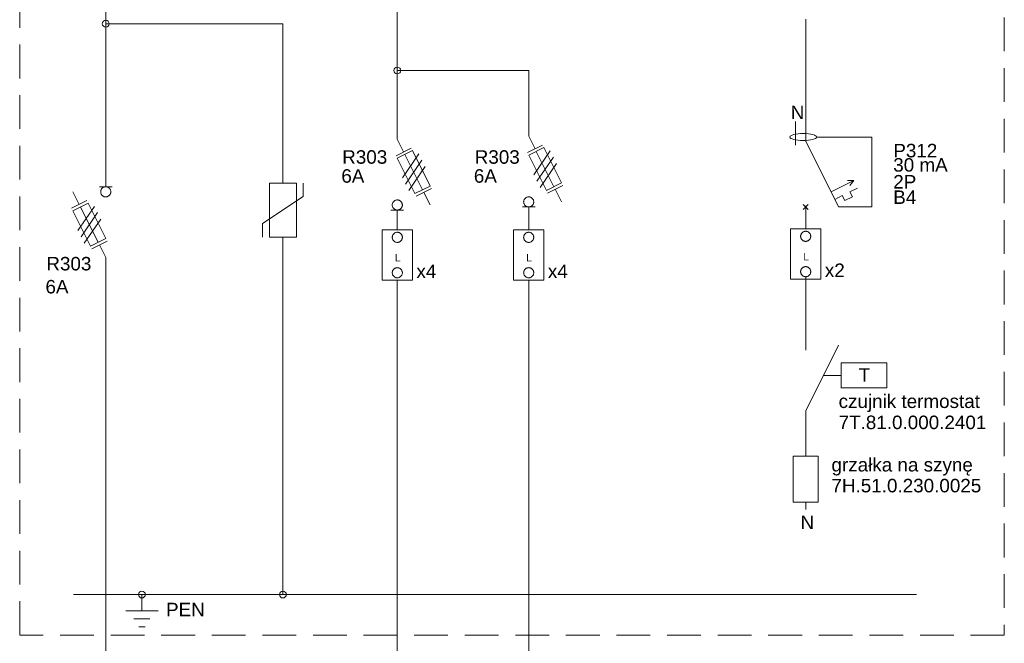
# Model space of a CAD drawing. Extents: x 6530687 to 6531018, y 5912940 to 5913185.
# Tile 8 of 9: x 6530871 to 6531017, y 5913023 to 5913115. Entities that reach past the tile are written whole.
import ezdxf

# ---------------------------------------------------------------- set-up
doc = ezdxf.new("R2010")
doc.units = 0
doc.header["$MEASUREMENT"] = 0
doc.linetypes.add('DASHED', pattern=[0.75, 0.5, -0.25])
doc.layers.get('0').update_dxf_attribs({"linetype": 'CONTINUOUS', "lineweight": 9})
doc.layers.add('000 Inne (niezydentyfikowane)', color=7, linetype='CONTINUOUS', lineweight=9)
doc.layers.add('IE - schemat', color=7, linetype='CONTINUOUS', lineweight=9)
doc.styles.add('AMS ARIAL', font='arial.ttf', dxfattribs={"width": 0.7})
doc.styles.add('STYLEARIAL', font='arial.ttf')

msp = doc.modelspace()

# ---------------------------------------------------------------- linework, layer by layer
for p, q in [((6530883.95, 5913097.12), (6530883.95, 5913134.52)), ((6530927.18, 5913110.61), (6530927.18, 5913117.36)), ((6530987.74, 5913115.22), (6530987.74, 5913097.28)), ((6530927.18, 5913110.61), (6530927.18, 5913107.61)), ((6530927.18, 5913104.62), (6530927.18, 5913107.61)), ((6530927.18, 5913107.61), (6530946.66, 5913107.61)), ((6530946.66, 5913104.62), (6530946.66, 5913107.61)), ((6530927.18, 5913104.62), (6530927.18, 5913097.42)), ((6530946.66, 5913104.62), (6530946.66, 5913097.87)), ((6530987.74, 5913104.62), (6530987.74, 5913097.12)), ((6530986.23, 5913100.07), (6530986.23, 5913096.56)), ((6530946.66, 5913097.87), (6530947.6, 5913096)), ((6530883.95, 5913097.12), (6530883.95, 5913090.38)), ((6530927.18, 5913097.42), (6530928.12, 5913095.55)), ((6530948.72, 5913096.56), (6530946.48, 5913095.44)), ((6530987.74, 5913097.12), (6530992.61, 5913087.38)), ((6530929.24, 5913096.11), (6530926.99, 5913094.98)), ((6530927.18, 5913094.61), (6530929.43, 5913095.73)), ((6530927.93, 5913091.71), (6530930.36, 5913095.27)), ((6530928.3, 5913095.17), (6530930.93, 5913089.93)), ((6530929.43, 5913095.73), (6530932.05, 5913090.49)), ((6530946.66, 5913095.06), (6530948.91, 5913096.19)), ((6530949.29, 5913089.82), (6530946.66, 5913095.06)), ((6530947.41, 5913092.16), (6530949.85, 5913095.72)), ((6530947.79, 5913095.62), (6530950.41, 5913090.38)), ((6530948.91, 5913096.19), (6530951.53, 5913090.94)), ((6530929.8, 5913089.36), (6530927.18, 5913094.61)), ((6530928.4, 5913090.77), (6530930.83, 5913094.33)), ((6530947.88, 5913091.22), (6530950.32, 5913094.78)), ((6530948.35, 5913090.28), (6530950.78, 5913093.84)), ((6530928.87, 5913089.83), (6530931.3, 5913093.39)), ((6530951.53, 5913090.94), (6530949.29, 5913089.82)), ((6530951.72, 5913090.57), (6530949.47, 5913089.44)), ((6530991.49, 5913089.63), (6530994.86, 5913091.31)), ((6530993.92, 5913091.31), (6530994.86, 5913091.31)), ((6530994.86, 5913091.31), (6530994.29, 5913090.57)), ((6530879.08, 5913089.63), (6530880.01, 5913087.76)), ((6530883.01, 5913090.38), (6530884.88, 5913090.38)), ((6530883.21, 5913089.78), (6530883.2, 5913089.7)), ((6530883.2, 5913089.7), (6530883.2, 5913089.63)), ((6530883.2, 5913089.63), (6530883.2, 5913089.56)), ((6530883.2, 5913089.56), (6530883.21, 5913089.48)), ((6530883.23, 5913089.85), (6530883.21, 5913089.78)), ((6530883.21, 5913089.48), (6530883.23, 5913089.41)), ((6530883.26, 5913089.92), (6530883.23, 5913089.85)), ((6530883.23, 5913089.41), (6530883.26, 5913089.34)), ((6530883.29, 5913089.98), (6530883.26, 5913089.92)), ((6530883.26, 5913089.34), (6530883.29, 5913089.28)), ((6530883.32, 5913090.05), (6530883.29, 5913089.98)), ((6530883.29, 5913089.28), (6530883.32, 5913089.21)), ((6530883.37, 5913090.1), (6530883.32, 5913090.05)), ((6530883.32, 5913089.21), (6530883.37, 5913089.15)), ((6530883.42, 5913090.16), (6530883.37, 5913090.1)), ((6530883.37, 5913089.15), (6530883.42, 5913089.1)), ((6530883.47, 5913090.21), (6530883.42, 5913090.16)), ((6530883.42, 5913089.1), (6530883.47, 5913089.05)), ((6530883.53, 5913090.25), (6530883.47, 5913090.21)), ((6530883.59, 5913090.29), (6530883.53, 5913090.25)), ((6530883.66, 5913090.32), (6530883.59, 5913090.29)), ((6530883.73, 5913090.35), (6530883.66, 5913090.32)), ((6530883.8, 5913090.36), (6530883.73, 5913090.35)), ((6530883.87, 5913090.37), (6530883.8, 5913090.36)), ((6530883.95, 5913090.38), (6530883.87, 5913090.37)), ((6530884.02, 5913090.37), (6530883.95, 5913090.38)), ((6530884.09, 5913090.36), (6530884.02, 5913090.37)), ((6530884.17, 5913090.35), (6530884.09, 5913090.36)), ((6530884.23, 5913090.32), (6530884.17, 5913090.35)), ((6530884.3, 5913090.29), (6530884.23, 5913090.32)), ((6530884.36, 5913090.25), (6530884.3, 5913090.29)), ((6530884.42, 5913090.21), (6530884.36, 5913090.25)), ((6530884.48, 5913090.16), (6530884.42, 5913090.21)), ((6530884.42, 5913089.05), (6530884.48, 5913089.1)), ((6530884.53, 5913090.1), (6530884.48, 5913090.16)), ((6530884.48, 5913089.1), (6530884.53, 5913089.15)), ((6530884.57, 5913090.05), (6530884.53, 5913090.1)), ((6530884.53, 5913089.15), (6530884.57, 5913089.21)), ((6530884.61, 5913089.98), (6530884.57, 5913090.05)), ((6530884.57, 5913089.21), (6530884.61, 5913089.28)), ((6530884.64, 5913089.92), (6530884.61, 5913089.98)), ((6530884.61, 5913089.28), (6530884.64, 5913089.34)), ((6530884.66, 5913089.85), (6530884.64, 5913089.92)), ((6530884.64, 5913089.34), (6530884.66, 5913089.41)), ((6530884.68, 5913089.78), (6530884.66, 5913089.85)), ((6530884.66, 5913089.41), (6530884.68, 5913089.48)), ((6530884.69, 5913089.7), (6530884.68, 5913089.78)), ((6530884.68, 5913089.48), (6530884.69, 5913089.56)), ((6530884.7, 5913089.63), (6530884.69, 5913089.7)), ((6530884.69, 5913089.56), (6530884.7, 5913089.63)), ((6530932.05, 5913090.49), (6530929.8, 5913089.36)), ((6530932.24, 5913090.11), (6530929.99, 5913088.99)), ((6530932.05, 5913087.68), (6530931.11, 5913089.55)), ((6530951.53, 5913088.13), (6530950.6, 5913090)), ((6530992.05, 5913088.5), (6530993.17, 5913089.07)), ((6530993.17, 5913089.07), (6530993.55, 5913088.32)), ((6530994.29, 5913089.63), (6530995.42, 5913090.19)), ((6530994.67, 5913088.88), (6530994.29, 5913089.63)), ((6530878.89, 5913087.19), (6530881.14, 5913088.32)), ((6530879.08, 5913086.82), (6530881.32, 5913087.94)), ((6530881.32, 5913087.94), (6530883.95, 5913082.7)), ((6530883.47, 5913089.05), (6530883.53, 5913089.01)), ((6530883.53, 5913089.01), (6530883.59, 5913088.97)), ((6530883.59, 5913088.97), (6530883.66, 5913088.94)), ((6530883.66, 5913088.94), (6530883.73, 5913088.91)), ((6530883.73, 5913088.91), (6530883.8, 5913088.89)), ((6530883.8, 5913088.89), (6530883.87, 5913088.88)), ((6530883.87, 5913088.88), (6530883.95, 5913088.88)), ((6530883.95, 5913088.88), (6530884.02, 5913088.88)), ((6530884.02, 5913088.88), (6530884.09, 5913088.89)), ((6530884.09, 5913088.89), (6530884.17, 5913088.91)), ((6530884.17, 5913088.91), (6530884.23, 5913088.94)), ((6530884.23, 5913088.94), (6530884.3, 5913088.97)), ((6530884.3, 5913088.97), (6530884.36, 5913089.01)), ((6530884.36, 5913089.01), (6530884.42, 5913089.05)), ((6530926.44, 5913087.82), (6530926.43, 5913087.75)), ((6530926.43, 5913087.75), (6530926.43, 5913087.68)), ((6530926.43, 5913087.68), (6530926.43, 5913087.61)), ((6530926.43, 5913087.61), (6530926.44, 5913087.53)), ((6530926.46, 5913087.9), (6530926.44, 5913087.82)), ((6530926.49, 5913087.96), (6530926.46, 5913087.9)), ((6530926.52, 5913088.03), (6530926.49, 5913087.96)), ((6530926.56, 5913088.09), (6530926.52, 5913088.03)), ((6530926.6, 5913088.15), (6530926.56, 5913088.09)), ((6530926.65, 5913088.21), (6530926.6, 5913088.15)), ((6530926.7, 5913088.26), (6530926.65, 5913088.21)), ((6530926.76, 5913088.3), (6530926.7, 5913088.26)), ((6530926.83, 5913088.34), (6530926.76, 5913088.3)), ((6530926.89, 5913088.37), (6530926.83, 5913088.34)), ((6530926.96, 5913088.4), (6530926.89, 5913088.37)), ((6530927.03, 5913088.41), (6530926.96, 5913088.4)), ((6530927.11, 5913088.42), (6530927.03, 5913088.41)), ((6530927.18, 5913088.43), (6530927.11, 5913088.42)), ((6530927.25, 5913088.42), (6530927.18, 5913088.43)), ((6530927.33, 5913088.41), (6530927.25, 5913088.42)), ((6530927.4, 5913088.4), (6530927.33, 5913088.41)), ((6530927.47, 5913088.37), (6530927.4, 5913088.4)), ((6530927.53, 5913088.34), (6530927.47, 5913088.37)), ((6530927.6, 5913088.3), (6530927.53, 5913088.34)), ((6530927.66, 5913088.26), (6530927.6, 5913088.3)), ((6530927.71, 5913088.21), (6530927.66, 5913088.26)), ((6530927.76, 5913088.15), (6530927.71, 5913088.21)), ((6530927.8, 5913088.09), (6530927.76, 5913088.15)), ((6530927.84, 5913088.03), (6530927.8, 5913088.09)), ((6530927.87, 5913087.96), (6530927.84, 5913088.03)), ((6530927.9, 5913087.9), (6530927.87, 5913087.96)), ((6530927.91, 5913087.82), (6530927.9, 5913087.9)), ((6530927.93, 5913087.75), (6530927.91, 5913087.82)), ((6530927.91, 5913087.53), (6530927.93, 5913087.61)), ((6530927.93, 5913087.68), (6530927.93, 5913087.75)), ((6530927.93, 5913087.61), (6530927.93, 5913087.68)), ((6530945.92, 5913088.2), (6530945.91, 5913088.13)), ((6530945.91, 5913088.13), (6530945.92, 5913088.06)), ((6530945.93, 5913088.28), (6530945.92, 5913088.2)), ((6530945.92, 5913088.06), (6530945.93, 5913087.98)), ((6530945.95, 5913088.35), (6530945.93, 5913088.28)), ((6530945.93, 5913087.98), (6530945.95, 5913087.91)), ((6530945.97, 5913088.42), (6530945.95, 5913088.35)), ((6530945.95, 5913087.91), (6530945.97, 5913087.84)), ((6530946, 5913088.48), (6530945.97, 5913088.42)), ((6530945.97, 5913087.84), (6530946, 5913087.78)), ((6530946.04, 5913088.55), (6530946, 5913088.48)), ((6530946, 5913087.78), (6530946.04, 5913087.71)), ((6530946.08, 5913088.61), (6530946.04, 5913088.55)), ((6530946.04, 5913087.71), (6530946.08, 5913087.65)), ((6530946.13, 5913088.66), (6530946.08, 5913088.61)), ((6530946.08, 5913087.65), (6530946.13, 5913087.6)), ((6530946.19, 5913088.71), (6530946.13, 5913088.66)), ((6530946.13, 5913087.6), (6530946.19, 5913087.55)), ((6530946.25, 5913088.75), (6530946.19, 5913088.71)), ((6530946.31, 5913088.79), (6530946.25, 5913088.75)), ((6530946.38, 5913088.82), (6530946.31, 5913088.79)), ((6530946.45, 5913088.85), (6530946.38, 5913088.82)), ((6530946.52, 5913088.87), (6530946.45, 5913088.85)), ((6530946.59, 5913088.88), (6530946.52, 5913088.87)), ((6530946.66, 5913088.88), (6530946.59, 5913088.88)), ((6530946.74, 5913088.88), (6530946.66, 5913088.88)), ((6530946.81, 5913088.87), (6530946.74, 5913088.88)), ((6530946.88, 5913088.85), (6530946.81, 5913088.87)), ((6530946.95, 5913088.82), (6530946.88, 5913088.85)), ((6530947.02, 5913088.79), (6530946.95, 5913088.82)), ((6530947.08, 5913088.75), (6530947.02, 5913088.79)), ((6530947.14, 5913088.71), (6530947.08, 5913088.75)), ((6530947.19, 5913088.66), (6530947.14, 5913088.71)), ((6530947.14, 5913087.55), (6530947.19, 5913087.6)), ((6530947.24, 5913088.61), (6530947.19, 5913088.66)), ((6530947.19, 5913087.6), (6530947.24, 5913087.65)), ((6530947.29, 5913088.55), (6530947.24, 5913088.61)), ((6530947.24, 5913087.65), (6530947.29, 5913087.71)), ((6530947.32, 5913088.48), (6530947.29, 5913088.55)), ((6530947.29, 5913087.71), (6530947.32, 5913087.78)), ((6530947.36, 5913088.42), (6530947.32, 5913088.48)), ((6530947.32, 5913087.78), (6530947.36, 5913087.84)), ((6530947.38, 5913088.35), (6530947.36, 5913088.42)), ((6530947.36, 5913087.84), (6530947.38, 5913087.91)), ((6530947.4, 5913088.28), (6530947.38, 5913088.35)), ((6530947.38, 5913087.91), (6530947.4, 5913087.98)), ((6530947.41, 5913088.2), (6530947.4, 5913088.28)), ((6530947.4, 5913087.98), (6530947.41, 5913088.06)), ((6530947.41, 5913088.13), (6530947.41, 5913088.2)), ((6530947.41, 5913088.06), (6530947.41, 5913088.13)), ((6530987.36, 5913087.01), (6530988.11, 5913087.76)), ((6530988.11, 5913087.01), (6530987.36, 5913087.76)), ((6530993.55, 5913088.32), (6530994.67, 5913088.88)), ((6530881.7, 5913081.57), (6530879.08, 5913086.82)), ((6530882.26, 5913087.47), (6530879.83, 5913083.92)), ((6530882.82, 5913082.14), (6530880.2, 5913087.38)), ((6530882.73, 5913086.54), (6530880.29, 5913082.98)), ((6530928.12, 5913086.93), (6530926.24, 5913086.93)), ((6530926.44, 5913087.53), (6530926.46, 5913087.46)), ((6530926.46, 5913087.46), (6530926.49, 5913087.39)), ((6530926.49, 5913087.39), (6530926.52, 5913087.33)), ((6530926.52, 5913087.33), (6530926.56, 5913087.26)), ((6530926.56, 5913087.26), (6530926.6, 5913087.2)), ((6530926.6, 5913087.2), (6530926.65, 5913087.15)), ((6530926.65, 5913087.15), (6530926.7, 5913087.1)), ((6530926.7, 5913087.1), (6530926.76, 5913087.06)), ((6530926.76, 5913087.06), (6530926.83, 5913087.02)), ((6530926.83, 5913087.02), (6530926.89, 5913086.99)), ((6530926.89, 5913086.99), (6530926.96, 5913086.96)), ((6530926.96, 5913086.96), (6530927.03, 5913086.94)), ((6530927.03, 5913086.94), (6530927.11, 5913086.93)), ((6530927.11, 5913086.93), (6530927.18, 5913086.93)), ((6530927.18, 5913084.01), (6530927.18, 5913086.93)), ((6530927.18, 5913086.93), (6530927.25, 5913086.93)), ((6530927.25, 5913086.93), (6530927.33, 5913086.94)), ((6530927.33, 5913086.94), (6530927.4, 5913086.96)), ((6530927.4, 5913086.96), (6530927.47, 5913086.99)), ((6530927.47, 5913086.99), (6530927.53, 5913087.02)), ((6530927.53, 5913087.02), (6530927.6, 5913087.06)), ((6530927.6, 5913087.06), (6530927.66, 5913087.1)), ((6530927.66, 5913087.1), (6530927.71, 5913087.15)), ((6530927.71, 5913087.15), (6530927.76, 5913087.2)), ((6530927.76, 5913087.2), (6530927.8, 5913087.26)), ((6530927.8, 5913087.26), (6530927.84, 5913087.33)), ((6530927.84, 5913087.33), (6530927.87, 5913087.39)), ((6530927.87, 5913087.39), (6530927.9, 5913087.46)), ((6530927.9, 5913087.46), (6530927.91, 5913087.53)), ((6530947.6, 5913087.38), (6530945.73, 5913087.38)), ((6530946.19, 5913087.55), (6530946.25, 5913087.51)), ((6530946.25, 5913087.51), (6530946.31, 5913087.47)), ((6530946.31, 5913087.47), (6530946.38, 5913087.44)), ((6530946.38, 5913087.44), (6530946.45, 5913087.41)), ((6530946.45, 5913087.41), (6530946.52, 5913087.4)), ((6530946.52, 5913087.4), (6530946.59, 5913087.38)), ((6530946.59, 5913087.38), (6530946.66, 5913087.38)), ((6530946.66, 5913084.01), (6530946.66, 5913087.38)), ((6530946.66, 5913087.38), (6530946.74, 5913087.38)), ((6530946.74, 5913087.38), (6530946.81, 5913087.4)), ((6530946.81, 5913087.4), (6530946.88, 5913087.41)), ((6530946.88, 5913087.41), (6530946.95, 5913087.44)), ((6530946.95, 5913087.44), (6530947.02, 5913087.47)), ((6530947.02, 5913087.47), (6530947.08, 5913087.51)), ((6530947.08, 5913087.51), (6530947.14, 5913087.55)), ((6530987.74, 5913084.16), (6530987.74, 5913087.53)), ((6530883.2, 5913085.6), (6530880.76, 5913082.04)), ((6530924.93, 5913076.52), (6530924.93, 5913084.01)), ((6530924.93, 5913084.01), (6530929.43, 5913084.01)), ((6530926.52, 5913083.24), (6530926.49, 5913083.17)), ((6530926.56, 5913083.3), (6530926.52, 5913083.24)), ((6530926.6, 5913083.36), (6530926.56, 5913083.3)), ((6530926.65, 5913083.41), (6530926.6, 5913083.36)), ((6530926.7, 5913083.46), (6530926.65, 5913083.41)), ((6530926.76, 5913083.51), (6530926.7, 5913083.46)), ((6530926.83, 5913083.55), (6530926.76, 5913083.51)), ((6530926.89, 5913083.58), (6530926.83, 5913083.55)), ((6530926.96, 5913083.6), (6530926.89, 5913083.58)), ((6530927.03, 5913083.62), (6530926.96, 5913083.6)), ((6530927.11, 5913083.63), (6530927.03, 5913083.62)), ((6530927.18, 5913083.63), (6530927.11, 5913083.63)), ((6530927.25, 5913083.63), (6530927.18, 5913083.63)), ((6530927.33, 5913083.62), (6530927.25, 5913083.63)), ((6530927.4, 5913083.6), (6530927.33, 5913083.62)), ((6530927.47, 5913083.58), (6530927.4, 5913083.6)), ((6530927.53, 5913083.55), (6530927.47, 5913083.58)), ((6530927.6, 5913083.51), (6530927.53, 5913083.55)), ((6530927.66, 5913083.46), (6530927.6, 5913083.51)), ((6530927.71, 5913083.41), (6530927.66, 5913083.46)), ((6530927.76, 5913083.36), (6530927.71, 5913083.41)), ((6530927.8, 5913083.3), (6530927.76, 5913083.36)), ((6530927.84, 5913083.24), (6530927.8, 5913083.3)), ((6530927.87, 5913083.17), (6530927.84, 5913083.24)), ((6530929.43, 5913084.01), (6530929.43, 5913076.52)), ((6530944.42, 5913076.52), (6530944.42, 5913084.01)), ((6530944.42, 5913084.01), (6530948.91, 5913084.01)), ((6530946, 5913083.24), (6530945.97, 5913083.17)), ((6530946.04, 5913083.3), (6530946, 5913083.24)), ((6530946.08, 5913083.36), (6530946.04, 5913083.3)), ((6530946.13, 5913083.41), (6530946.08, 5913083.36)), ((6530946.19, 5913083.46), (6530946.13, 5913083.41)), ((6530946.25, 5913083.51), (6530946.19, 5913083.46)), ((6530946.31, 5913083.55), (6530946.25, 5913083.51)), ((6530946.38, 5913083.58), (6530946.31, 5913083.55)), ((6530946.45, 5913083.6), (6530946.38, 5913083.58)), ((6530946.52, 5913083.62), (6530946.45, 5913083.6)), ((6530946.59, 5913083.63), (6530946.52, 5913083.62)), ((6530946.66, 5913083.63), (6530946.59, 5913083.63)), ((6530946.74, 5913083.63), (6530946.66, 5913083.63)), ((6530946.81, 5913083.62), (6530946.74, 5913083.63)), ((6530946.88, 5913083.6), (6530946.81, 5913083.62)), ((6530946.95, 5913083.58), (6530946.88, 5913083.6)), ((6530947.02, 5913083.55), (6530946.95, 5913083.58)), ((6530947.08, 5913083.51), (6530947.02, 5913083.55)), ((6530947.14, 5913083.46), (6530947.08, 5913083.51)), ((6530947.19, 5913083.41), (6530947.14, 5913083.46)), ((6530947.24, 5913083.36), (6530947.19, 5913083.41)), ((6530947.29, 5913083.3), (6530947.24, 5913083.36)), ((6530947.32, 5913083.24), (6530947.29, 5913083.3)), ((6530947.36, 5913083.17), (6530947.32, 5913083.24)), ((6530948.91, 5913084.01), (6530948.91, 5913076.52)), ((6530985.49, 5913076.67), (6530985.49, 5913084.16)), ((6530985.49, 5913084.16), (6530989.99, 5913084.16)), ((6530987.02, 5913083.26), (6530987, 5913083.18)), ((6530987.05, 5913083.32), (6530987.02, 5913083.26)), ((6530987.08, 5913083.39), (6530987.05, 5913083.32)), ((6530987.12, 5913083.45), (6530987.08, 5913083.39)), ((6530987.16, 5913083.51), (6530987.12, 5913083.45)), ((6530987.21, 5913083.57), (6530987.16, 5913083.51)), ((6530987.26, 5913083.62), (6530987.21, 5913083.57)), ((6530987.32, 5913083.66), (6530987.26, 5913083.62)), ((6530987.38, 5913083.7), (6530987.32, 5913083.66)), ((6530987.45, 5913083.73), (6530987.38, 5913083.7)), ((6530987.52, 5913083.76), (6530987.45, 5913083.73)), ((6530987.59, 5913083.77), (6530987.52, 5913083.76)), ((6530987.66, 5913083.78), (6530987.59, 5913083.77)), ((6530987.74, 5913083.79), (6530987.66, 5913083.78)), ((6530987.81, 5913083.78), (6530987.74, 5913083.79)), ((6530987.88, 5913083.77), (6530987.81, 5913083.78)), ((6530987.96, 5913083.76), (6530987.88, 5913083.77)), ((6530988.02, 5913083.73), (6530987.96, 5913083.76)), ((6530988.09, 5913083.7), (6530988.02, 5913083.73)), ((6530988.15, 5913083.66), (6530988.09, 5913083.7)), ((6530988.21, 5913083.62), (6530988.15, 5913083.66)), ((6530988.27, 5913083.57), (6530988.21, 5913083.62)), ((6530988.32, 5913083.51), (6530988.27, 5913083.57)), ((6530988.36, 5913083.45), (6530988.32, 5913083.51)), ((6530988.4, 5913083.39), (6530988.36, 5913083.45)), ((6530988.43, 5913083.32), (6530988.4, 5913083.39)), ((6530988.46, 5913083.26), (6530988.43, 5913083.32)), ((6530988.47, 5913083.18), (6530988.46, 5913083.26)), ((6530989.99, 5913084.16), (6530989.99, 5913076.67)), ((6530883.95, 5913082.7), (6530881.7, 5913081.57)), ((6530881.89, 5913081.2), (6530884.14, 5913082.32)), ((6530883.95, 5913079.89), (6530883.01, 5913081.76)), ((6530926.45, 5913083.03), (6530926.43, 5913082.96)), ((6530926.43, 5913082.96), (6530926.43, 5913082.88)), ((6530926.43, 5913082.88), (6530926.43, 5913082.81)), ((6530926.43, 5913082.81), (6530926.45, 5913082.74)), ((6530926.46, 5913083.1), (6530926.45, 5913083.03)), ((6530926.45, 5913082.74), (6530926.46, 5913082.67)), ((6530926.49, 5913083.17), (6530926.46, 5913083.1)), ((6530926.46, 5913082.67), (6530926.49, 5913082.6)), ((6530926.49, 5913082.6), (6530926.52, 5913082.53)), ((6530926.52, 5913082.53), (6530926.56, 5913082.47)), ((6530926.56, 5913082.47), (6530926.6, 5913082.41)), ((6530926.6, 5913082.41), (6530926.65, 5913082.35)), ((6530926.65, 5913082.35), (6530926.7, 5913082.31)), ((6530926.7, 5913082.31), (6530926.76, 5913082.26)), ((6530926.76, 5913082.26), (6530926.83, 5913082.22)), ((6530926.83, 5913082.22), (6530926.89, 5913082.19)), ((6530926.89, 5913082.19), (6530926.96, 5913082.17)), ((6530926.96, 5913082.17), (6530927.03, 5913082.15)), ((6530927.03, 5913082.15), (6530927.11, 5913082.14)), ((6530927.11, 5913082.14), (6530927.18, 5913082.14)), ((6530927.18, 5913082.14), (6530927.25, 5913082.14)), ((6530927.25, 5913082.14), (6530927.33, 5913082.15)), ((6530927.33, 5913082.15), (6530927.4, 5913082.17)), ((6530927.4, 5913082.17), (6530927.47, 5913082.19)), ((6530927.47, 5913082.19), (6530927.53, 5913082.22)), ((6530927.53, 5913082.22), (6530927.6, 5913082.26)), ((6530927.6, 5913082.26), (6530927.66, 5913082.31)), ((6530927.66, 5913082.31), (6530927.71, 5913082.35)), ((6530927.71, 5913082.35), (6530927.76, 5913082.41)), ((6530927.76, 5913082.41), (6530927.8, 5913082.47)), ((6530927.8, 5913082.47), (6530927.84, 5913082.53)), ((6530927.84, 5913082.53), (6530927.87, 5913082.6)), ((6530927.9, 5913083.1), (6530927.87, 5913083.17)), ((6530927.87, 5913082.6), (6530927.9, 5913082.67)), ((6530927.91, 5913083.03), (6530927.9, 5913083.1)), ((6530927.9, 5913082.67), (6530927.91, 5913082.74)), ((6530927.93, 5913082.96), (6530927.91, 5913083.03)), ((6530927.91, 5913082.74), (6530927.93, 5913082.81)), ((6530927.93, 5913082.88), (6530927.93, 5913082.96)), ((6530927.93, 5913082.81), (6530927.93, 5913082.88)), ((6530945.92, 5913082.96), (6530945.91, 5913082.88)), ((6530945.91, 5913082.88), (6530945.92, 5913082.81)), ((6530945.93, 5913083.03), (6530945.92, 5913082.96)), ((6530945.92, 5913082.81), (6530945.93, 5913082.74)), ((6530945.95, 5913083.1), (6530945.93, 5913083.03)), ((6530945.93, 5913082.74), (6530945.95, 5913082.67)), ((6530945.97, 5913083.17), (6530945.95, 5913083.1)), ((6530945.95, 5913082.67), (6530945.97, 5913082.6)), ((6530945.97, 5913082.6), (6530946, 5913082.53)), ((6530946, 5913082.53), (6530946.04, 5913082.47)), ((6530946.04, 5913082.47), (6530946.08, 5913082.41)), ((6530946.08, 5913082.41), (6530946.13, 5913082.35)), ((6530946.13, 5913082.35), (6530946.19, 5913082.31)), ((6530946.19, 5913082.31), (6530946.25, 5913082.26)), ((6530946.25, 5913082.26), (6530946.31, 5913082.22)), ((6530946.31, 5913082.22), (6530946.38, 5913082.19)), ((6530946.38, 5913082.19), (6530946.45, 5913082.17)), ((6530946.45, 5913082.17), (6530946.52, 5913082.15)), ((6530946.52, 5913082.15), (6530946.59, 5913082.14)), ((6530946.59, 5913082.14), (6530946.66, 5913082.14)), ((6530946.66, 5913082.14), (6530946.74, 5913082.14)), ((6530946.74, 5913082.14), (6530946.81, 5913082.15)), ((6530946.81, 5913082.15), (6530946.88, 5913082.17)), ((6530946.88, 5913082.17), (6530946.95, 5913082.19)), ((6530946.95, 5913082.19), (6530947.02, 5913082.22)), ((6530947.02, 5913082.22), (6530947.08, 5913082.26)), ((6530947.08, 5913082.26), (6530947.14, 5913082.31)), ((6530947.14, 5913082.31), (6530947.19, 5913082.35)), ((6530947.19, 5913082.35), (6530947.24, 5913082.41)), ((6530947.24, 5913082.41), (6530947.29, 5913082.47)), ((6530947.29, 5913082.47), (6530947.32, 5913082.53)), ((6530947.32, 5913082.53), (6530947.36, 5913082.6)), ((6530947.38, 5913083.1), (6530947.36, 5913083.17)), ((6530947.36, 5913082.6), (6530947.38, 5913082.67)), ((6530947.4, 5913083.03), (6530947.38, 5913083.1)), ((6530947.38, 5913082.67), (6530947.4, 5913082.74)), ((6530947.41, 5913082.96), (6530947.4, 5913083.03)), ((6530947.4, 5913082.74), (6530947.41, 5913082.81)), ((6530947.41, 5913082.88), (6530947.41, 5913082.96)), ((6530947.41, 5913082.81), (6530947.41, 5913082.88)), ((6530987, 5913083.18), (6530986.99, 5913083.11)), ((6530986.99, 5913083.11), (6530986.99, 5913083.04)), ((6530986.99, 5913083.04), (6530986.99, 5913082.96)), ((6530986.99, 5913082.96), (6530987, 5913082.89)), ((6530987, 5913082.89), (6530987.02, 5913082.82)), ((6530987.02, 5913082.82), (6530987.05, 5913082.75)), ((6530987.05, 5913082.75), (6530987.08, 5913082.68)), ((6530987.08, 5913082.68), (6530987.12, 5913082.62)), ((6530987.12, 5913082.62), (6530987.16, 5913082.56)), ((6530987.16, 5913082.56), (6530987.21, 5913082.51)), ((6530987.21, 5913082.51), (6530987.26, 5913082.46)), ((6530987.26, 5913082.46), (6530987.32, 5913082.41)), ((6530987.32, 5913082.41), (6530987.38, 5913082.38)), ((6530987.38, 5913082.38), (6530987.45, 5913082.35)), ((6530987.45, 5913082.35), (6530987.52, 5913082.32)), ((6530987.52, 5913082.32), (6530987.59, 5913082.3)), ((6530987.59, 5913082.3), (6530987.66, 5913082.29)), ((6530987.66, 5913082.29), (6530987.74, 5913082.29)), ((6530987.74, 5913082.29), (6530987.81, 5913082.29)), ((6530987.81, 5913082.29), (6530987.88, 5913082.3)), ((6530987.88, 5913082.3), (6530987.96, 5913082.32)), ((6530987.96, 5913082.32), (6530988.02, 5913082.35)), ((6530988.02, 5913082.35), (6530988.09, 5913082.38)), ((6530988.09, 5913082.38), (6530988.15, 5913082.41)), ((6530988.15, 5913082.41), (6530988.21, 5913082.46)), ((6530988.21, 5913082.46), (6530988.27, 5913082.51)), ((6530988.27, 5913082.51), (6530988.32, 5913082.56)), ((6530988.32, 5913082.56), (6530988.36, 5913082.62)), ((6530988.36, 5913082.62), (6530988.4, 5913082.68)), ((6530988.4, 5913082.68), (6530988.43, 5913082.75)), ((6530988.43, 5913082.75), (6530988.46, 5913082.82)), ((6530988.46, 5913082.82), (6530988.47, 5913082.89)), ((6530988.48, 5913083.11), (6530988.47, 5913083.18)), ((6530988.47, 5913082.89), (6530988.48, 5913082.96)), ((6530988.49, 5913083.04), (6530988.48, 5913083.11)), ((6530988.48, 5913082.96), (6530988.49, 5913083.04)), ((6530926.45, 5913077.79), (6530926.43, 5913077.71)), ((6530926.43, 5913077.71), (6530926.43, 5913077.64)), ((6530926.43, 5913077.64), (6530926.43, 5913077.57)), ((6530926.43, 5913077.57), (6530926.45, 5913077.49)), ((6530926.46, 5913077.86), (6530926.45, 5913077.79)), ((6530926.45, 5913077.49), (6530926.46, 5913077.42)), ((6530926.49, 5913077.93), (6530926.46, 5913077.86)), ((6530926.46, 5913077.42), (6530926.49, 5913077.35)), ((6530926.52, 5913077.99), (6530926.49, 5913077.93)), ((6530926.56, 5913078.06), (6530926.52, 5913077.99)), ((6530926.6, 5913078.11), (6530926.56, 5913078.06)), ((6530926.65, 5913078.17), (6530926.6, 5913078.11)), ((6530926.7, 5913078.22), (6530926.65, 5913078.17)), ((6530926.76, 5913078.26), (6530926.7, 5913078.22)), ((6530926.83, 5913078.3), (6530926.76, 5913078.26)), ((6530926.89, 5913078.33), (6530926.83, 5913078.3)), ((6530926.96, 5913078.36), (6530926.89, 5913078.33)), ((6530927.03, 5913078.37), (6530926.96, 5913078.36)), ((6530927.11, 5913078.38), (6530927.03, 5913078.37)), ((6530927.18, 5913078.39), (6530927.11, 5913078.38)), ((6530927.25, 5913078.38), (6530927.18, 5913078.39)), ((6530927.33, 5913078.37), (6530927.25, 5913078.38)), ((6530927.4, 5913078.36), (6530927.33, 5913078.37)), ((6530927.47, 5913078.33), (6530927.4, 5913078.36)), ((6530927.53, 5913078.3), (6530927.47, 5913078.33)), ((6530927.6, 5913078.26), (6530927.53, 5913078.3)), ((6530927.66, 5913078.22), (6530927.6, 5913078.26)), ((6530927.71, 5913078.17), (6530927.66, 5913078.22)), ((6530927.76, 5913078.11), (6530927.71, 5913078.17)), ((6530927.8, 5913078.06), (6530927.76, 5913078.11)), ((6530927.84, 5913077.99), (6530927.8, 5913078.06)), ((6530927.87, 5913077.93), (6530927.84, 5913077.99)), ((6530927.9, 5913077.86), (6530927.87, 5913077.93)), ((6530927.87, 5913077.35), (6530927.9, 5913077.42)), ((6530927.91, 5913077.79), (6530927.9, 5913077.86)), ((6530927.9, 5913077.42), (6530927.91, 5913077.49)), ((6530927.93, 5913077.71), (6530927.91, 5913077.79)), ((6530927.91, 5913077.49), (6530927.93, 5913077.57)), ((6530927.93, 5913077.64), (6530927.93, 5913077.71)), ((6530927.93, 5913077.57), (6530927.93, 5913077.64)), ((6530945.92, 5913077.71), (6530945.91, 5913077.64)), ((6530945.91, 5913077.64), (6530945.92, 5913077.57)), ((6530945.93, 5913077.79), (6530945.92, 5913077.71)), ((6530945.92, 5913077.57), (6530945.93, 5913077.49)), ((6530945.95, 5913077.86), (6530945.93, 5913077.79)), ((6530945.93, 5913077.49), (6530945.95, 5913077.42)), ((6530945.97, 5913077.93), (6530945.95, 5913077.86)), ((6530945.95, 5913077.42), (6530945.97, 5913077.35)), ((6530946, 5913077.99), (6530945.97, 5913077.93)), ((6530946.04, 5913078.06), (6530946, 5913077.99)), ((6530946.08, 5913078.11), (6530946.04, 5913078.06)), ((6530946.13, 5913078.17), (6530946.08, 5913078.11)), ((6530946.19, 5913078.22), (6530946.13, 5913078.17)), ((6530946.25, 5913078.26), (6530946.19, 5913078.22)), ((6530946.31, 5913078.3), (6530946.25, 5913078.26)), ((6530946.38, 5913078.33), (6530946.31, 5913078.3)), ((6530946.45, 5913078.36), (6530946.38, 5913078.33)), ((6530946.52, 5913078.37), (6530946.45, 5913078.36)), ((6530946.59, 5913078.38), (6530946.52, 5913078.37)), ((6530946.66, 5913078.39), (6530946.59, 5913078.38)), ((6530946.74, 5913078.38), (6530946.66, 5913078.39)), ((6530946.81, 5913078.37), (6530946.74, 5913078.38)), ((6530946.88, 5913078.36), (6530946.81, 5913078.37)), ((6530946.95, 5913078.33), (6530946.88, 5913078.36)), ((6530947.02, 5913078.3), (6530946.95, 5913078.33)), ((6530947.08, 5913078.26), (6530947.02, 5913078.3)), ((6530947.14, 5913078.22), (6530947.08, 5913078.26)), ((6530947.19, 5913078.17), (6530947.14, 5913078.22)), ((6530947.24, 5913078.11), (6530947.19, 5913078.17)), ((6530947.29, 5913078.06), (6530947.24, 5913078.11)), ((6530947.32, 5913077.99), (6530947.29, 5913078.06)), ((6530947.36, 5913077.93), (6530947.32, 5913077.99)), ((6530947.38, 5913077.86), (6530947.36, 5913077.93)), ((6530947.36, 5913077.35), (6530947.38, 5913077.42)), ((6530947.4, 5913077.79), (6530947.38, 5913077.86)), ((6530947.38, 5913077.42), (6530947.4, 5913077.49)), ((6530947.41, 5913077.71), (6530947.4, 5913077.79)), ((6530947.4, 5913077.49), (6530947.41, 5913077.57)), ((6530947.41, 5913077.64), (6530947.41, 5913077.71)), ((6530947.41, 5913077.57), (6530947.41, 5913077.64)), ((6530987, 5913077.94), (6530986.99, 5913077.87)), ((6530986.99, 5913077.87), (6530986.99, 5913077.79)), ((6530986.99, 5913077.79), (6530986.99, 5913077.72)), ((6530986.99, 5913077.72), (6530987, 5913077.65)), ((6530987.02, 5913078.01), (6530987, 5913077.94)), ((6530987, 5913077.65), (6530987.02, 5913077.58)), ((6530987.05, 5913078.08), (6530987.02, 5913078.01)), ((6530987.02, 5913077.58), (6530987.05, 5913077.51)), ((6530987.08, 5913078.15), (6530987.05, 5913078.08)), ((6530987.05, 5913077.51), (6530987.08, 5913077.44)), ((6530987.12, 5913078.21), (6530987.08, 5913078.15)), ((6530987.08, 5913077.44), (6530987.12, 5913077.38)), ((6530987.16, 5913078.27), (6530987.12, 5913078.21)), ((6530987.21, 5913078.32), (6530987.16, 5913078.27)), ((6530987.26, 5913078.37), (6530987.21, 5913078.32)), ((6530987.32, 5913078.42), (6530987.26, 5913078.37)), ((6530987.38, 5913078.45), (6530987.32, 5913078.42)), ((6530987.45, 5913078.48), (6530987.38, 5913078.45)), ((6530987.52, 5913078.51), (6530987.45, 5913078.48)), ((6530987.59, 5913078.53), (6530987.52, 5913078.51)), ((6530987.66, 5913078.54), (6530987.59, 5913078.53)), ((6530987.74, 5913078.54), (6530987.66, 5913078.54)), ((6530987.81, 5913078.54), (6530987.74, 5913078.54)), ((6530987.88, 5913078.53), (6530987.81, 5913078.54)), ((6530987.96, 5913078.51), (6530987.88, 5913078.53)), ((6530988.02, 5913078.48), (6530987.96, 5913078.51)), ((6530988.09, 5913078.45), (6530988.02, 5913078.48)), ((6530988.15, 5913078.42), (6530988.09, 5913078.45)), ((6530988.21, 5913078.37), (6530988.15, 5913078.42)), ((6530988.27, 5913078.32), (6530988.21, 5913078.37)), ((6530988.32, 5913078.27), (6530988.27, 5913078.32)), ((6530988.36, 5913078.21), (6530988.32, 5913078.27)), ((6530988.4, 5913078.15), (6530988.36, 5913078.21)), ((6530988.36, 5913077.38), (6530988.4, 5913077.44)), ((6530988.43, 5913078.08), (6530988.4, 5913078.15)), ((6530988.4, 5913077.44), (6530988.43, 5913077.51)), ((6530988.46, 5913078.01), (6530988.43, 5913078.08)), ((6530988.43, 5913077.51), (6530988.46, 5913077.58)), ((6530988.47, 5913077.94), (6530988.46, 5913078.01)), ((6530988.46, 5913077.58), (6530988.47, 5913077.65)), ((6530988.48, 5913077.87), (6530988.47, 5913077.94)), ((6530988.47, 5913077.65), (6530988.48, 5913077.72)), ((6530988.49, 5913077.79), (6530988.48, 5913077.87)), ((6530988.48, 5913077.72), (6530988.49, 5913077.79)), ((6530929.43, 5913076.52), (6530924.93, 5913076.52)), ((6530926.49, 5913077.35), (6530926.52, 5913077.29)), ((6530926.52, 5913077.29), (6530926.56, 5913077.22)), ((6530926.56, 5913077.22), (6530926.6, 5913077.16)), ((6530926.6, 5913077.16), (6530926.65, 5913077.11)), ((6530926.65, 5913077.11), (6530926.7, 5913077.06)), ((6530926.7, 5913077.06), (6530926.76, 5913077.02)), ((6530926.76, 5913077.02), (6530926.83, 5913076.98)), ((6530926.83, 5913076.98), (6530926.89, 5913076.95)), ((6530926.89, 5913076.95), (6530926.96, 5913076.92)), ((6530926.96, 5913076.92), (6530927.03, 5913076.9)), ((6530927.03, 5913076.9), (6530927.11, 5913076.89)), ((6530927.11, 5913076.89), (6530927.18, 5913076.89)), ((6530927.18, 5913076.89), (6530927.25, 5913076.89)), ((6530927.25, 5913076.89), (6530927.33, 5913076.9)), ((6530927.33, 5913076.9), (6530927.4, 5913076.92)), ((6530927.4, 5913076.92), (6530927.47, 5913076.95)), ((6530927.47, 5913076.95), (6530927.53, 5913076.98)), ((6530927.53, 5913076.98), (6530927.6, 5913077.02)), ((6530927.6, 5913077.02), (6530927.66, 5913077.06)), ((6530927.66, 5913077.06), (6530927.71, 5913077.11)), ((6530927.71, 5913077.11), (6530927.76, 5913077.16)), ((6530927.76, 5913077.16), (6530927.8, 5913077.22)), ((6530927.8, 5913077.22), (6530927.84, 5913077.29)), ((6530927.84, 5913077.29), (6530927.87, 5913077.35)), ((6530948.91, 5913076.52), (6530944.42, 5913076.52)), ((6530945.97, 5913077.35), (6530946, 5913077.29)), ((6530946, 5913077.29), (6530946.04, 5913077.22)), ((6530946.04, 5913077.22), (6530946.08, 5913077.16)), ((6530946.08, 5913077.16), (6530946.13, 5913077.11)), ((6530946.13, 5913077.11), (6530946.19, 5913077.06)), ((6530946.19, 5913077.06), (6530946.25, 5913077.02)), ((6530946.25, 5913077.02), (6530946.31, 5913076.98)), ((6530946.31, 5913076.98), (6530946.38, 5913076.95)), ((6530946.38, 5913076.95), (6530946.45, 5913076.92)), ((6530946.45, 5913076.92), (6530946.52, 5913076.9)), ((6530946.52, 5913076.9), (6530946.59, 5913076.89)), ((6530946.59, 5913076.89), (6530946.66, 5913076.89)), ((6530946.66, 5913076.89), (6530946.74, 5913076.89)), ((6530946.74, 5913076.89), (6530946.81, 5913076.9)), ((6530946.81, 5913076.9), (6530946.88, 5913076.92)), ((6530946.88, 5913076.92), (6530946.95, 5913076.95)), ((6530946.95, 5913076.95), (6530947.02, 5913076.98)), ((6530947.02, 5913076.98), (6530947.08, 5913077.02)), ((6530947.08, 5913077.02), (6530947.14, 5913077.06)), ((6530947.14, 5913077.06), (6530947.19, 5913077.11)), ((6530947.19, 5913077.11), (6530947.24, 5913077.16)), ((6530947.24, 5913077.16), (6530947.29, 5913077.22)), ((6530947.29, 5913077.22), (6530947.32, 5913077.29)), ((6530947.32, 5913077.29), (6530947.36, 5913077.35)), ((6530989.99, 5913076.67), (6530985.49, 5913076.67)), ((6530987.12, 5913077.38), (6530987.16, 5913077.32)), ((6530987.16, 5913077.32), (6530987.21, 5913077.26)), ((6530987.21, 5913077.26), (6530987.26, 5913077.21)), ((6530987.26, 5913077.21), (6530987.32, 5913077.17)), ((6530987.32, 5913077.17), (6530987.38, 5913077.13)), ((6530987.38, 5913077.13), (6530987.45, 5913077.1)), ((6530987.45, 5913077.1), (6530987.52, 5913077.08)), ((6530987.52, 5913077.08), (6530987.59, 5913077.06)), ((6530987.59, 5913077.06), (6530987.66, 5913077.05)), ((6530987.66, 5913077.05), (6530987.74, 5913077.04)), ((6530987.74, 5913077.04), (6530987.81, 5913077.05)), ((6530987.74, 5913066.18), (6530987.74, 5913077.04)), ((6530987.81, 5913077.05), (6530987.88, 5913077.06)), ((6530987.88, 5913077.06), (6530987.96, 5913077.08)), ((6530987.96, 5913077.08), (6530988.02, 5913077.1)), ((6530988.02, 5913077.1), (6530988.09, 5913077.13)), ((6530988.09, 5913077.13), (6530988.15, 5913077.17)), ((6530988.15, 5913077.17), (6530988.21, 5913077.21)), ((6530988.21, 5913077.21), (6530988.27, 5913077.26)), ((6530988.27, 5913077.26), (6530988.32, 5913077.32)), ((6530988.32, 5913077.32), (6530988.36, 5913077.38)), ((6530987.74, 5913057.17), (6530992.61, 5913066.92)), ((6530992.98, 5913064.29), (6530992.98, 5913060.55)), ((6530992.98, 5913062.42), (6530990.36, 5913062.42)), ((6530987.74, 5913050.43), (6530987.74, 5913057.17)), ((6530987.74, 5913043.65), (6530987.74, 5913042.53)), ((6530879.19, 5913029.94), (6531004.19, 5913029.94)), ((6530889.31, 5913029.94), (6530889.31, 5913027.54)), ((6530886.92, 5913027.54), (6530891.71, 5913027.54)), ((6530888.12, 5913026.34), (6530890.51, 5913026.34)), ((6530888.84, 5913025.14), (6530889.79, 5913025.14))]:
    msp.add_line(p, q)
for centre in [(6530927.18, 5913107.61), (6530889.31, 5913029.94)]:
    msp.add_circle(centre, 0.508)
at = {"layer": '000 Inne (niezydentyfikowane)', "linetype": 'Continuous'}
for p, q in [((6530883.95, 5913079.89), (6530883.95, 5913020.56)), ((6530927.18, 5913076.52), (6530927.18, 5913020.56)), ((6530946.66, 5913076.52), (6530946.66, 5913020.56))]:
    msp.add_line(p, q, dxfattribs=at)
for points in [[(6530883.95, 5913114.55), (6530910.21, 5913114.55), (6530910.21, 5913090.92)], [(6530989.37, 5913097.75), (6530997.55, 5913097.75), (6530997.55, 5913087.38), (6530992.61, 5913087.38)]]:
    msp.add_lwpolyline(points, dxfattribs=at)
for points in [[(6530992.98, 5913064.29), (6530999.76, 5913064.29), (6530999.76, 5913060.59), (6530992.98, 5913060.59)], [(6530989.59, 5913050.43), (6530989.59, 5913043.65), (6530985.89, 5913043.65), (6530985.89, 5913050.43)]]:
    msp.add_lwpolyline(points, close=True, dxfattribs=at)
at = {"layer": '000 Inne (niezydentyfikowane)', "linetype": 'Continuous', "extrusion": (0, 0, -1)}
msp.add_ellipse((6530987.38, 5913097.75), major_axis=(-1.99, 0), ratio=0.256865, dxfattribs=at)
at = {"layer": 'IE - schemat'}
for p, q in [((6530908.21, 5913090.92), (6530912.21, 5913090.92)), ((6530908.21, 5913082.92), (6530908.21, 5913090.92)), ((6530912.21, 5913090.92), (6530912.21, 5913082.92)), ((6530913.21, 5913090.92), (6530913.21, 5913088.92)), ((6530913.21, 5913088.92), (6530907.21, 5913084.92)), ((6530907.21, 5913084.92), (6530907.21, 5913082.92)), ((6530912.21, 5913082.92), (6530908.21, 5913082.92)), ((6530910.21, 5913082.92), (6530910.21, 5913029.94))]:
    msp.add_line(p, q, dxfattribs=at)
at = {"layer": 'IE - schemat', "linetype": 'DASHED', "ltscale": 10}
msp.add_lwpolyline([(6530871.19, 5913175.45), (6531017.19, 5913175.45), (6531017.19, 5913023.94), (6530871.19, 5913023.94)], close=True, dxfattribs=at)
at = {"layer": 'IE - schemat'}
for centre in [(6530883.95, 5913114.55), (6530910.21, 5913029.94)]:
    msp.add_circle(centre, 0.508, dxfattribs=at)

# ---------------------------------------------------------------- texts
at = {"style": 'STYLEARIAL'}
for p in [(6530926.83, 5913079.32), (6530946.31, 5913079.32), (6530987.39, 5913079.47)]:
    msp.add_text('L', height=1.08, dxfattribs=at).set_placement(p)
at = {"layer": 'IE - schemat', "linetype": 'DASHED', "lineweight": 9, "ltscale": 0.1, "style": 'AMS ARIAL'}
for s, p in [('N', (6530985.52, 5913100.4)), ('P312', (6531000.73, 5913094.74)), ('R303', (6530919.01, 5913093.79)), ('R303', (6530938.66, 5913093.79)), ('30 mA', (6531000.72, 5913092.62)), ('6A', (6530918.88, 5913090.98)), ('6A', (6530938.53, 5913090.98)), ('2P', (6531000.72, 5913090.12)), ('B4', (6531000.72, 5913087.83)), ('R303', (6530875.14, 5913077.98)), ('x4', (6530930.02, 5913076.85)), ('x4', (6530949.51, 5913076.85)), ('x2', (6530990.58, 5913077)), ('6A', (6530875.01, 5913074.57)), ('T', (6530995.6, 5913061.48)), ('czujnik termostat', (6530992.62, 5913057.59)), ('7T.81.0.000.2401', (6530992.62, 5913054.46)), ('grzałka na szynę', (6530991.56, 5913048.18)), ('7H.51.0.230.0025', (6530991.56, 5913045.09)), ('N', (6530986.96, 5913039.65))]:
    msp.add_text(s, height=2, dxfattribs=at).set_placement(p)
at = {"layer": 'IE - schemat', "linetype": 'DASHED', "lineweight": 9, "ltscale": 0.1, "insert": (6530895.76, 5913027.72), "char_height": 2, "width": 13.0769, "attachment_point": 5, "style": 'AMS ARIAL'}
msp.add_mtext('\\W1;PEN', dxfattribs=at)

doc.saveas('drawing.dxf')
